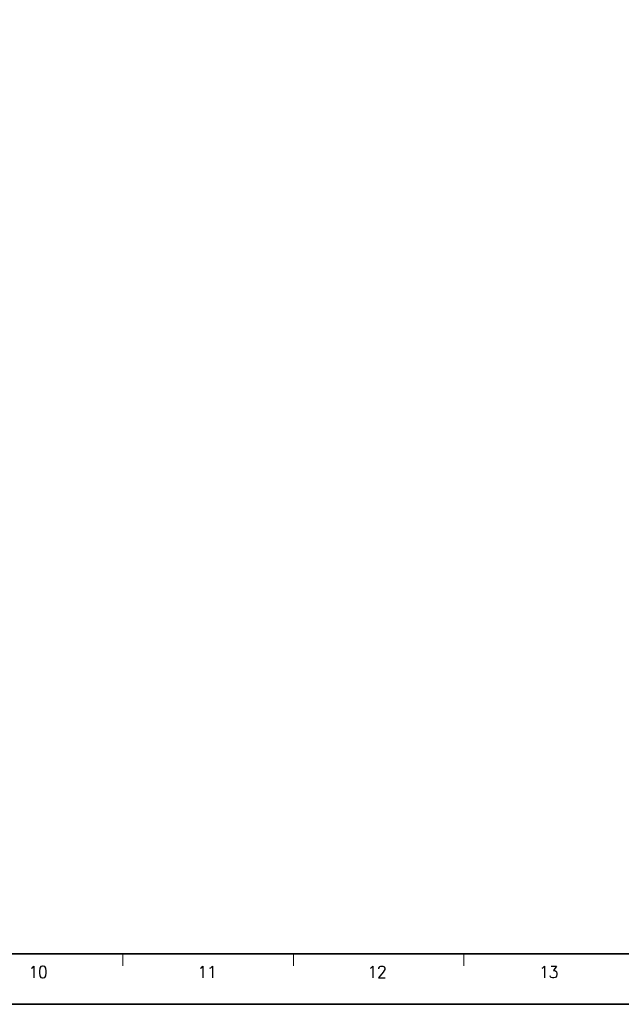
# Model space of a CAD drawing. Header units: millimetres. Extents: x 4497 to 11741, y 5958 to 12619.
# Tile 115 of 256: x 5216 to 5467, y 7598 to 8010. Entities that reach past the tile are written whole.
import ezdxf
from ezdxf.enums import TextEntityAlignment as Align

# ---------------------------------------------------------------- set-up
doc = ezdxf.new("R2010")
doc.units = ezdxf.units.MM
doc.header["$LTSCALE"] = 0.8
doc.layers.get('0').update_dxf_attribs({"linetype": 'CONTINUOUS', "lineweight": 0})
doc.styles.get("Standard").update_dxf_attribs({"font": 'romans.shx', "width": 0.8, "oblique": 5, "bigfont": 'whgtxt.shx'})

msp = doc.modelspace()

# ---------------------------------------------------------------- linework, layer by layer
at = {"color": 7, "linetype": 'Continuous', "lineweight": 35}
msp.add_line((4546.45, 7619.36), (5685.977, 7619.36), dxfattribs=at)
at = {"color": 7, "linetype": 'Continuous'}
for p, q in [((5137.328, 7619.36), (5350.99, 7619.36)), ((5137.328, 7619.36), (5350.99, 7619.36)), ((5186.037, 7619.36), (5350.99, 7619.36)), ((5258.654, 7614.379), (5258.654, 7619.36)), ((5329.874, 7614.379), (5329.874, 7619.36)), ((5401.095, 7614.379), (5401.095, 7619.36))]:
    msp.add_line(p, q, dxfattribs=at)
at = {"color": 7, "linetype": 'Continuous', "lineweight": 35}
msp.add_lwpolyline([(5707.723, 8438.294), (4519.723, 8438.294), (4519.723, 7598.294), (5707.723, 7598.294)], close=True, dxfattribs=at)

# ---------------------------------------------------------------- texts
at = {"color": 7, "linetype": 'Continuous', "width": 0.933333}
for s, p in [('10', (5223.264, 7611.792)), ('11', (5293.865, 7611.792)), ('12', (5364.83, 7611.792)), ('13', (5436.523, 7611.792))]:
    msp.add_text(s, height=4.9805, dxfattribs=at).set_placement(p, align=Align.MIDDLE_CENTER)

doc.saveas('drawing.dxf')
